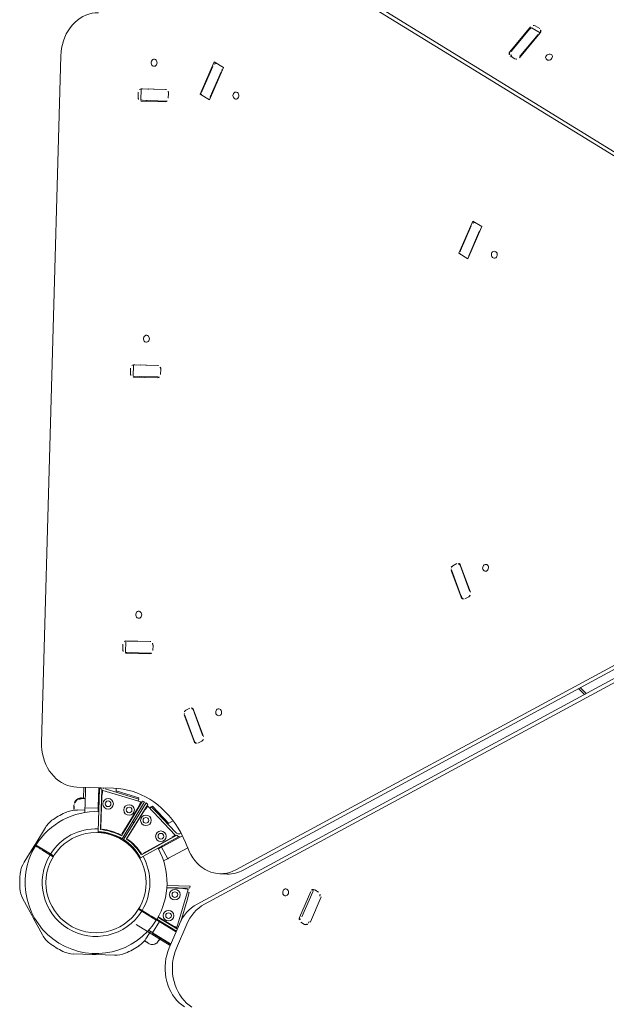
# Model space of a CAD drawing. Extents: x 5459245 to 5462690, y 5971016 to 5972523.
# Tile 57 of 136: x 5462442.982 to 5462443.65, y 5972215.018 to 5972216.137. Entities that reach past the tile are written whole.
import ezdxf

# ---------------------------------------------------------------- set-up
doc = ezdxf.new("R2010")
doc.units = 0
doc.layers.add('A_MAŁA ARCHITEKTURA', color=195, linetype='CONTINUOUS', lineweight=9)

# ---------------------------------------------------------------- blocks, each defined once
blk = doc.blocks.new('MEGA')
at = {"layer": 'A_MAŁA ARCHITEKTURA'}
for p, q in [((5462445.4119, 5972218.9075), (5462446.0883, 5972219.298)), ((5462446.0921, 5972219.1933), (5462446.106, 5972219.1693)), ((5462446.1039, 5972219.2003), (5462446.0928, 5972219.1939)), ((5462446.0937, 5972219.1924), (5462446.0928, 5972219.1939)), ((5462446.0991, 5972219.2012), (5462446.0939, 5972219.1982)), ((5462446.104, 5972219.2004), (5462446.1049, 5972219.1989)), ((5462446.1181, 5972219.1763), (5462446.1042, 5972219.2003)), ((5462446.1049, 5972219.1989), (5462446.1182, 5972219.1759)), ((5462446.0937, 5972219.1924), (5462446.1069, 5972219.1694)), ((5462446.1111, 5972219.1685), (5462446.1163, 5972219.1714)), ((5462446.1182, 5972219.1759), (5462446.1184, 5972219.1755)), ((5462446.3209, 5972219.1727), (5462446.3209, 5972218.391)), ((5462446.1078, 5972219.168), (5462446.1069, 5972219.1694)), ((5462446.325, 5972219.1655), (5462446.325, 5972218.3838)), ((5462446.1738, 5972219.1456), (5462446.1342, 5972219.1399)), ((5462446.1342, 5972219.1399), (5462446.1342, 5972219.1278)), ((5462446.1349, 5972219.1385), (5462446.1342, 5972219.1399)), ((5462446.1683, 5972219.1443), (5462446.1377, 5972219.1399)), ((5462446.1738, 5972219.142), (5462446.1732, 5972219.143)), ((5462446.1738, 5972219.1335), (5462446.1738, 5972219.1456)), ((5462446.1342, 5972219.1278), (5462446.1738, 5972219.1335)), ((5462446.1683, 5972219.1331), (5462446.1377, 5972219.1287)), ((5462445.8203, 5972219.0364), (5462445.8341, 5972219.0124)), ((5462445.832, 5972219.0434), (5462445.8209, 5972219.037)), ((5462445.8218, 5972219.0354), (5462445.8209, 5972219.037)), ((5462445.8272, 5972219.0442), (5462445.822, 5972219.0412)), ((5462445.8322, 5972219.0434), (5462445.833, 5972219.0419)), ((5462445.8462, 5972219.0194), (5462445.8323, 5972219.0433)), ((5462445.833, 5972219.0419), (5462445.8463, 5972219.0189)), ((5462445.8218, 5972219.0354), (5462445.8351, 5972219.0125)), ((5462445.8247, 5972219.0289), (5462445.8246, 5972219.0289)), ((5462445.8265, 5972219.0256), (5462445.828, 5972219.0246)), ((5462445.8392, 5972219.0115), (5462445.8444, 5972219.0145)), ((5462445.8463, 5972219.0189), (5462445.8465, 5972219.0186)), ((5462445.8359, 5972219.011), (5462445.8351, 5972219.0125)), ((5462445.5601, 5972218.8864), (5462445.549, 5972218.88)), ((5462445.5499, 5972218.8785), (5462445.549, 5972218.88)), ((5462445.5554, 5972218.8873), (5462445.5502, 5972218.8843)), ((5462445.5603, 5972218.8864), (5462445.5611, 5972218.8849)), ((5462445.5743, 5972218.8624), (5462445.5605, 5972218.8864)), ((5462445.5611, 5972218.8849), (5462445.5744, 5972218.862)), ((5462445.5484, 5972218.8794), (5462445.5622, 5972218.8554)), ((5462445.5499, 5972218.8785), (5462445.5632, 5972218.8555)), ((5462445.5673, 5972218.8545), (5462445.5725, 5972218.8575)), ((5462445.5744, 5972218.862), (5462445.5746, 5972218.8616)), ((5462446.3559, 5972218.8624), (5462446.3559, 5972218.8563)), ((5462446.3559, 5972218.8597), (5462446.3563, 5972218.8602)), ((5462446.3563, 5972218.8602), (5462446.3577, 5972218.8626)), ((5462446.3961, 5972218.86), (5462446.3597, 5972218.8653)), ((5462446.3626, 5972218.864), (5462446.3933, 5972218.8596)), ((5462446.3961, 5972218.8471), (5462446.3961, 5972218.8577)), ((5462445.3066, 5972218.8531), (5462445.2853, 5972218.8531)), ((5462445.3066, 5972218.8531), (5462445.3106, 5972218.8531)), ((5462445.3066, 5972218.8522), (5462445.3066, 5972218.8531)), ((5462445.3066, 5972218.8522), (5462445.3066, 5972218.8519)), ((5462445.3091, 5972218.852), (5462445.3081, 5972218.852)), ((5462445.3106, 5972218.8531), (5462445.3106, 5972218.8522)), ((5462445.3319, 5972218.8531), (5462445.3106, 5972218.8531)), ((5462445.3106, 5972218.8522), (5462445.3106, 5972218.8519)), ((5462445.4104, 5972218.8104), (5462445.3895, 5972218.8467)), ((5462445.564, 5972218.8541), (5462445.5632, 5972218.8555)), ((5462446.3597, 5972218.8523), (5462446.3961, 5972218.8471)), ((5462446.3626, 5972218.8528), (5462446.3933, 5972218.8483)), ((5462446.4, 5972218.85), (5462446.4, 5972218.856)), ((5462445.3081, 5972218.8433), (5462445.3081, 5972218.8325)), ((5462445.3091, 5972218.8325), (5462445.3091, 5972218.8433)), ((5462445.3694, 5972218.8381), (5462445.3696, 5972218.8382)), ((5462445.3697, 5972218.8384), (5462445.3697, 5972218.8383)), ((5462445.3699, 5972218.8384), (5462445.3697, 5972218.8383)), ((5462445.3712, 5972218.8391), (5462445.3699, 5972218.8385)), ((5462445.3762, 5972218.8275), (5462445.3945, 5972218.8381)), ((5462445.3783, 5972218.8392), (5462445.378, 5972218.839)), ((5462445.378, 5972218.839), (5462445.378, 5972218.839)), ((5462445.3781, 5972218.8388), (5462445.378, 5972218.839)), ((5462445.3783, 5972218.8392), (5462445.3784, 5972218.839)), ((5462445.3789, 5972218.8388), (5462445.3784, 5972218.8391)), ((5462445.3791, 5972218.8386), (5462445.379, 5972218.8388)), ((5462445.3793, 5972218.8386), (5462445.3791, 5972218.8387)), ((5462445.3791, 5972218.8387), (5462445.3791, 5972218.8387)), ((5462445.3796, 5972218.8383), (5462445.3794, 5972218.8385)), ((5462445.3796, 5972218.8378), (5462445.3794, 5972218.838)), ((5462445.3797, 5972218.8376), (5462445.3794, 5972218.8374)), ((5462445.3796, 5972218.8384), (5462445.3795, 5972218.8383)), ((5462445.3797, 5972218.838), (5462445.3795, 5972218.8378)), ((5462445.3795, 5972218.8378), (5462445.3795, 5972218.8378)), ((5462445.3795, 5972218.8377), (5462445.3795, 5972218.8378)), ((5462445.3796, 5972218.8383), (5462445.3796, 5972218.8384)), ((5462445.3796, 5972218.8381), (5462445.3803, 5972218.8376)), ((5462445.3797, 5972218.838), (5462445.3797, 5972218.838)), ((5462445.3797, 5972218.838), (5462445.3798, 5972218.8379)), ((5462445.3811, 5972218.8368), (5462445.3798, 5972218.8379)), ((5462445.3809, 5972218.837), (5462445.3799, 5972218.838)), ((5462445.3799, 5972218.8378), (5462445.3812, 5972218.8366)), ((5462445.3808, 5972218.8372), (5462445.3811, 5972218.8369)), ((5462445.3809, 5972218.8372), (5462445.3808, 5972218.8372)), ((5462445.3812, 5972218.8368), (5462445.3809, 5972218.8372)), ((5462445.3815, 5972218.8362), (5462445.3809, 5972218.837)), ((5462445.382, 5972218.8355), (5462445.3811, 5972218.8368)), ((5462445.3812, 5972218.8366), (5462445.3814, 5972218.8362)), ((5462445.3817, 5972218.836), (5462445.3819, 5972218.8356)), ((5462445.382, 5972218.8355), (5462445.3821, 5972218.8353)), ((5462445.382, 5972218.8354), (5462445.3821, 5972218.8353)), ((5462445.3821, 5972218.8353), (5462445.3827, 5972218.8342)), ((5462445.3821, 5972218.8347), (5462445.3823, 5972218.8348)), ((5462445.3935, 5972218.8397), (5462445.3828, 5972218.8335)), ((5462445.2493, 5972218.8324), (5462445.2387, 5972218.8139)), ((5462445.3081, 5972218.8325), (5462445.3081, 5972218.8281)), ((5462445.3081, 5972218.8325), (5462445.3091, 5972218.8325)), ((5462445.3091, 5972218.8281), (5462445.3091, 5972218.8325)), ((5462445.3592, 5972218.7995), (5462445.4019, 5972218.8239)), ((5462445.372, 5972218.8251), (5462445.3679, 5972218.8324)), ((5462445.3735, 5972218.826), (5462445.3698, 5972218.8239)), ((5462445.3745, 5972218.8266), (5462445.3735, 5972218.826)), ((5462445.3745, 5972218.8266), (5462445.3762, 5972218.8275)), ((5462445.382, 5972218.8136), (5462445.3745, 5972218.8266)), ((5462445.3825, 5972218.834), (5462445.3828, 5972218.8341)), ((5462445.3828, 5972218.8341), (5462445.3827, 5972218.8342)), ((5462445.3837, 5972218.8146), (5462445.4019, 5972218.8251)), ((5462445.4019, 5972218.8239), (5462445.4026, 5972218.8214)), ((5462445.2367, 5972218.8105), (5462445.2387, 5972218.8139)), ((5462445.2387, 5972218.8139), (5462445.2395, 5972218.8135)), ((5462445.2395, 5972218.8135), (5462445.2397, 5972218.8133)), ((5462445.4026, 5972218.8214), (5462445.3625, 5972218.7986)), ((5462445.3963, 5972218.8173), (5462445.3645, 5972218.7992)), ((5462445.381, 5972218.813), (5462445.3786, 5972218.8116)), ((5462445.382, 5972218.8136), (5462445.381, 5972218.813)), ((5462445.3837, 5972218.8146), (5462445.382, 5972218.8136)), ((5462445.3824, 5972218.8128), (5462445.382, 5972218.8136)), ((5462445.4017, 5972218.8196), (5462445.3989, 5972218.8189)), ((5462445.3991, 5972218.8189), (5462445.399, 5972218.8193)), ((5462445.4018, 5972218.8196), (5462445.4019, 5972218.8197)), ((5462445.4019, 5972218.8197), (5462445.4136, 5972218.776)), ((5462445.4127, 5972218.7882), (5462445.4047, 5972218.8181)), ((5462445.2367, 5972218.8105), (5462445.2261, 5972218.792)), ((5462445.2375, 5972218.81), (5462445.2367, 5972218.8105)), ((5462445.2375, 5972218.81), (5462445.2377, 5972218.8099)), ((5462445.2608, 5972218.8023), (5462445.2608, 5972218.8023)), ((5462445.3786, 5972218.8116), (5462445.379, 5972218.8108)), ((5462445.3795, 5972218.8122), (5462445.38, 5972218.8114)), ((5462445.4119, 5972218.8079), (5462445.408, 5972218.8056)), ((5462445.414, 5972218.789), (5462445.4093, 5972218.8064)), ((5462445.2578, 5972218.7971), (5462445.2578, 5972218.7971)), ((5462445.3588, 5972218.7993), (5462445.3592, 5972218.7995)), ((5462446.1738, 5972218.8003), (5462446.1342, 5972218.7946)), ((5462446.1342, 5972218.7946), (5462446.1342, 5972218.7825)), ((5462446.1349, 5972218.7933), (5462446.1342, 5972218.7946)), ((5462446.1683, 5972218.7991), (5462446.1377, 5972218.7947)), ((5462446.1738, 5972218.7968), (5462446.1732, 5972218.7978)), ((5462446.1738, 5972218.7883), (5462446.1738, 5972218.8003)), ((5462445.4127, 5972218.7882), (5462445.415, 5972218.7795)), ((5462445.415, 5972218.7795), (5462445.4128, 5972218.779)), ((5462445.414, 5972218.789), (5462445.4163, 5972218.7803)), ((5462445.4163, 5972218.7803), (5462445.4149, 5972218.7799)), ((5462445.5236, 5972218.7857), (5462445.5036, 5972218.7603)), ((5462445.5051, 5972218.7614), (5462445.5242, 5972218.7857)), ((5462445.5141, 5972218.7542), (5462445.5341, 5972218.7796)), ((5462445.5148, 5972218.7557), (5462445.534, 5972218.7801)), ((5462445.5335, 5972218.7844), (5462445.529, 5972218.787)), ((5462446.1342, 5972218.7825), (5462446.1738, 5972218.7883)), ((5462446.1683, 5972218.7879), (5462446.1377, 5972218.7835)), ((5462445.3661, 5972218.772), (5462445.3665, 5972218.7721)), ((5462445.3661, 5972218.7705), (5462445.3665, 5972218.7704)), ((5462445.3665, 5972218.7721), (5462445.4157, 5972218.7723)), ((5462445.3665, 5972218.7704), (5462445.4157, 5972218.7702)), ((5462445.415, 5972218.7748), (5462445.369, 5972218.7746)), ((5462445.415, 5972218.7677), (5462445.369, 5972218.7679)), ((5462445.3698, 5972218.7721), (5462445.3698, 5972218.7704)), ((5462445.371, 5972218.775), (5462445.4076, 5972218.7752)), ((5462445.3893, 5972218.7703), (5462445.3893, 5972218.7722)), ((5462445.4107, 5972218.7752), (5462445.4136, 5972218.776)), ((5462445.4108, 5972218.7752), (5462445.4134, 5972218.7759)), ((5462445.4109, 5972218.7748), (5462445.4108, 5972218.7752)), ((5462445.4108, 5972218.7673), (5462445.4109, 5972218.7677)), ((5462445.4157, 5972218.7723), (5462445.415, 5972218.7748)), ((5462445.4157, 5972218.7702), (5462445.415, 5972218.7677)), ((5462445.4076, 5972218.7673), (5462445.371, 5972218.7675)), ((5462445.4136, 5972218.7665), (5462445.4019, 5972218.7228)), ((5462445.4134, 5972218.7666), (5462445.4106, 5972218.7673)), ((5462445.415, 5972218.763), (5462445.4127, 5972218.7543)), ((5462445.4128, 5972218.7635), (5462445.415, 5972218.763)), ((5462445.4135, 5972218.7666), (5462445.4136, 5972218.7665)), ((5462445.4163, 5972218.7622), (5462445.414, 5972218.7535)), ((5462445.4149, 5972218.7626), (5462445.4163, 5972218.7622)), ((5462445.2261, 5972218.7505), (5462445.2367, 5972218.732)), ((5462445.4047, 5972218.7244), (5462445.4127, 5972218.7543)), ((5462445.4093, 5972218.7361), (5462445.414, 5972218.7535)), ((5462445.5042, 5972218.7555), (5462445.5087, 5972218.7529)), ((5462445.3588, 5972218.7432), (5462445.3592, 5972218.743)), ((5462445.3592, 5972218.743), (5462445.4019, 5972218.7186)), ((5462445.4026, 5972218.7211), (5462445.3625, 5972218.7439)), ((5462445.3645, 5972218.7433), (5462445.3963, 5972218.7252)), ((5462445.4143, 5972218.7332), (5462445.408, 5972218.7369)), ((5462445.2367, 5972218.732), (5462445.2375, 5972218.7325)), ((5462445.2387, 5972218.7286), (5462445.2367, 5972218.732)), ((5462445.2375, 5972218.7325), (5462445.2377, 5972218.7326)), ((5462445.2395, 5972218.729), (5462445.2387, 5972218.7286)), ((5462445.2387, 5972218.7286), (5462445.2493, 5972218.7101)), ((5462445.2395, 5972218.729), (5462445.2397, 5972218.7292)), ((5462445.3745, 5972218.7159), (5462445.382, 5972218.7289)), ((5462445.379, 5972218.7317), (5462445.3786, 5972218.7309)), ((5462445.381, 5972218.7295), (5462445.3786, 5972218.7309)), ((5462445.38, 5972218.7311), (5462445.3795, 5972218.7303)), ((5462445.381, 5972218.7295), (5462445.382, 5972218.7289)), ((5462445.382, 5972218.7289), (5462445.3828, 5972218.7284)), ((5462445.4054, 5972218.7154), (5462445.3828, 5972218.7284)), ((5462445.399, 5972218.7232), (5462445.3991, 5972218.7236)), ((5462445.399, 5972218.7236), (5462445.4019, 5972218.7228)), ((5462445.3991, 5972218.7236), (5462445.4017, 5972218.7229)), ((5462445.3081, 5972218.7144), (5462445.3081, 5972218.71)), ((5462445.3091, 5972218.71), (5462445.3091, 5972218.7144)), ((5462445.3735, 5972218.7165), (5462445.3698, 5972218.7186)), ((5462445.3735, 5972218.7165), (5462445.3745, 5972218.7159)), ((5462445.3754, 5972218.7154), (5462445.3745, 5972218.7159)), ((5462445.3968, 5972218.7031), (5462445.3754, 5972218.7154)), ((5462445.4019, 5972218.7186), (5462445.4026, 5972218.7211)), ((5462445.2918, 5972218.7075), (5462445.2918, 5972218.6619)), ((5462445.3081, 5972218.71), (5462445.3081, 5972218.6992)), ((5462445.3091, 5972218.71), (5462445.3081, 5972218.71)), ((5462445.3091, 5972218.6992), (5462445.3091, 5972218.71)), ((5462445.3482, 5972218.7009), (5462445.3612, 5972218.678)), ((5462445.3971, 5972218.7035), (5462445.3968, 5972218.703)), ((5462445.2853, 5972218.6894), (5462445.2937, 5972218.6894)), ((5462445.2937, 5972218.6877), (5462445.2937, 5972218.6919)), ((5462445.3081, 5972218.6905), (5462445.3091, 5972218.6905)), ((5462445.3086, 5972218.6877), (5462445.3086, 5972218.6905)), ((5462445.3095, 5972218.6905), (5462445.3086, 5972218.6905)), ((5462445.3095, 5972218.6894), (5462445.3086, 5972218.6894)), ((5462445.3095, 5972218.6905), (5462445.3097, 5972218.6644)), ((5462445.3121, 5972218.6648), (5462445.312, 5972218.6906)), ((5462445.3124, 5972218.6906), (5462445.3125, 5972218.6722)), ((5462445.3547, 5972218.6835), (5462445.3456, 5972218.6995)), ((5462445.3588, 5972218.6773), (5462445.346, 5972218.6997)), ((5462445.281, 5972218.6846), (5462445.2811, 5972218.6832)), ((5462445.2932, 5972218.6865), (5462445.2937, 5972218.6865)), ((5462445.2932, 5972218.6816), (5462445.2932, 5972218.6865)), ((5462445.2932, 5972218.6621), (5462445.2932, 5972218.6816)), ((5462445.2937, 5972218.6877), (5462445.2937, 5972218.6865)), ((5462445.2937, 5972218.6865), (5462445.3086, 5972218.6865)), ((5462445.2937, 5972218.6845), (5462445.2937, 5972218.6865)), ((5462445.2937, 5972218.6845), (5462445.2937, 5972218.665)), ((5462445.3086, 5972218.6877), (5462445.3086, 5972218.6865)), ((5462445.3086, 5972218.6865), (5462445.3095, 5972218.6865)), ((5462445.3086, 5972218.6865), (5462445.3086, 5972218.6845)), ((5462445.3086, 5972218.6845), (5462445.3086, 5972218.665)), ((5462445.3569, 5972218.6782), (5462445.3562, 5972218.681)), ((5462445.3563, 5972218.6808), (5462445.3567, 5972218.6809)), ((5462445.357, 5972218.6781), (5462445.357, 5972218.6779)), ((5462445.3121, 5972218.6689), (5462445.3126, 5972218.6691)), ((5462445.3126, 5972218.6691), (5462445.3133, 5972218.6665)), ((5462445.3126, 5972218.6691), (5462445.3133, 5972218.6662)), ((5462445.357, 5972218.6779), (5462445.3133, 5972218.6662)), ((5462445.3213, 5972218.666), (5462445.346, 5972218.6726)), ((5462445.328, 5972218.6662), (5462445.328, 5972218.6678)), ((5462445.3546, 5972218.675), (5462445.346, 5972218.6726)), ((5462445.354, 5972218.6772), (5462445.3546, 5972218.675)), ((5462445.3612, 5972218.678), (5462445.3588, 5972218.6773)), ((5462445.3182, 5972218.6657), (5462445.2889, 5972218.6614)), ((5462445.3224, 5972218.6585), (5462445.2931, 5972218.6543)), ((5462445.2937, 5972218.664), (5462445.2937, 5972218.665)), ((5462445.2937, 5972218.664), (5462445.2937, 5972218.6621)), ((5462445.3086, 5972218.665), (5462445.3086, 5972218.6643)), ((5462445.3121, 5972218.6648), (5462445.3121, 5972218.6648)), ((5462446.1416, 5972218.2025), (5462445.3481, 5972218.6605)), ((5462445.391, 5972218.6565), (5462445.3951, 5972218.6493)), ((5462446.1457, 5972218.1953), (5462445.3523, 5972218.6533)), ((5462446.0811, 5972218.2526), (5462445.4042, 5972218.6434)), ((5462446.0853, 5972218.2454), (5462445.4084, 5972218.6363)), ((5462445.8226, 5972218.6131), (5462445.8026, 5972218.5877)), ((5462445.8041, 5972218.5887), (5462445.8232, 5972218.6131)), ((5462445.8324, 5972218.6118), (5462445.828, 5972218.6144)), ((5462445.813, 5972218.5816), (5462445.833, 5972218.607)), ((5462445.8138, 5972218.5831), (5462445.8329, 5972218.6075)), ((5462445.8032, 5972218.5829), (5462445.8077, 5972218.5803)), ((5462445.4281, 5972218.558), (5462445.3961, 5972218.5534)), ((5462445.3983, 5972218.5514), (5462445.4289, 5972218.5558)), ((5462445.4319, 5972218.55), (5462445.4319, 5972218.5551)), ((5462445.3923, 5972218.5494), (5462445.3923, 5972218.5442)), ((5462445.3983, 5972218.5401), (5462445.4289, 5972218.5446)), ((5462445.4291, 5972218.5446), (5462445.4289, 5972218.5446)), ((5462445.3961, 5972218.5413), (5462445.3981, 5972218.5416)), ((5462445.3983, 5972218.5401), (5462445.3981, 5972218.5401))]:
    blk.add_line(p, q, dxfattribs=at)
at = {"layer": 'A_MAŁA ARCHITEKTURA', "flags": 128}
for points in [[(5462446.1522, 5972219.287), (5462446.1502, 5972219.2901), (5462446.148, 5972219.2929), (5462446.1454, 5972219.2955), (5462446.1425, 5972219.2978), (5462446.1394, 5972219.2999), (5462446.1361, 5972219.3016), (5462446.1325, 5972219.3031), (5462446.1288, 5972219.3043), (5462446.1249, 5972219.3051), (5462446.1209, 5972219.3056), (5462446.1168, 5972219.3058), (5462446.1127, 5972219.3057), (5462446.1085, 5972219.3052), (5462446.1043, 5972219.3044), (5462446.1002, 5972219.3032), (5462446.0961, 5972219.3018), (5462446.0922, 5972219.3001), (5462446.0883, 5972219.298)], [(5462446.1342, 5972219.2051), (5462446.1336, 5972219.2041), (5462446.1333, 5972219.203), (5462446.1334, 5972219.202), (5462446.1338, 5972219.2011), (5462446.1345, 5972219.2004), (5462446.1355, 5972219.2), (5462446.1366, 5972219.1998), (5462446.1377, 5972219.2), (5462446.1388, 5972219.2005), (5462446.1398, 5972219.2012), (5462446.1405, 5972219.2021), (5462446.1409, 5972219.2031), (5462446.141, 5972219.2041), (5462446.1407, 5972219.2051), (5462446.1402, 5972219.2059), (5462446.1393, 5972219.2065), (5462446.1383, 5972219.2068), (5462446.1372, 5972219.2068), (5462446.136, 5972219.2065), (5462446.135, 5972219.2059), (5462446.1342, 5972219.2051)], [(5462446.1084, 5972219.1931), (5462446.108, 5972219.1936), (5462446.1078, 5972219.1938)], [(5462446.157, 5972219.1029), (5462446.1575, 5972219.1039), (5462446.1578, 5972219.1049), (5462446.1577, 5972219.1059), (5462446.1573, 5972219.1068), (5462446.1566, 5972219.1075), (5462446.1557, 5972219.108), (5462446.1546, 5972219.1081), (5462446.1534, 5972219.1079), (5462446.1523, 5972219.1075), (5462446.1514, 5972219.1068), (5462446.1507, 5972219.1059), (5462446.1503, 5972219.1048), (5462446.1502, 5972219.1038), (5462446.1504, 5972219.1028), (5462446.151, 5972219.102), (5462446.1518, 5972219.1014), (5462446.1528, 5972219.1011), (5462446.154, 5972219.1012), (5462446.1551, 5972219.1015), (5462446.1561, 5972219.1021), (5462446.157, 5972219.1029)], [(5462445.8623, 5972219.0481), (5462445.8617, 5972219.0471), (5462445.8615, 5972219.0461), (5462445.8615, 5972219.0451), (5462445.862, 5972219.0442), (5462445.8627, 5972219.0435), (5462445.8636, 5972219.043), (5462445.8647, 5972219.0429), (5462445.8658, 5972219.043), (5462445.8669, 5972219.0435), (5462445.8679, 5972219.0442), (5462445.8686, 5972219.0451), (5462445.869, 5972219.0461), (5462445.8691, 5972219.0472), (5462445.8689, 5972219.0481), (5462445.8683, 5972219.0489), (5462445.8674, 5972219.0495), (5462445.8664, 5972219.0498), (5462445.8653, 5972219.0498), (5462445.8642, 5972219.0495), (5462445.8631, 5972219.0489), (5462445.8623, 5972219.0481)], [(5462445.8365, 5972219.0362), (5462445.8361, 5972219.0367), (5462445.836, 5972219.0368)], [(5462445.826, 5972219.0282), (5462445.8255, 5972219.0285), (5462445.8245, 5972219.0291)], [(5462445.4119, 5972218.9075), (5462445.4082, 5972218.9052), (5462445.4047, 5972218.9026), (5462445.4015, 5972218.8998), (5462445.3984, 5972218.8968), (5462445.3956, 5972218.8936), (5462445.3931, 5972218.8902), (5462445.3909, 5972218.8867), (5462445.389, 5972218.8831), (5462445.3875, 5972218.8794), (5462445.3863, 5972218.8756), (5462445.3854, 5972218.8718), (5462445.3849, 5972218.868), (5462445.3848, 5972218.8642), (5462445.385, 5972218.8605), (5462445.3856, 5972218.8568), (5462445.3866, 5972218.8533), (5462445.3879, 5972218.8499), (5462445.3895, 5972218.8467)], [(5462445.5904, 5972218.8911), (5462445.5899, 5972218.8902), (5462445.5896, 5972218.8891), (5462445.5897, 5972218.8881), (5462445.5901, 5972218.8872), (5462445.5908, 5972218.8865), (5462445.5917, 5972218.8861), (5462445.5928, 5972218.8859), (5462445.594, 5972218.8861), (5462445.5951, 5972218.8865), (5462445.596, 5972218.8872), (5462445.5967, 5972218.8882), (5462445.5971, 5972218.8892), (5462445.5972, 5972218.8902), (5462445.597, 5972218.8912), (5462445.5964, 5972218.892), (5462445.5956, 5972218.8926), (5462445.5945, 5972218.8929), (5462445.5934, 5972218.8929), (5462445.5923, 5972218.8925), (5462445.5913, 5972218.892), (5462445.5904, 5972218.8911)], [(5462445.5646, 5972218.8792), (5462445.5642, 5972218.8797), (5462445.5641, 5972218.8798)], [(5462446.3933, 5972218.8596), (5462446.394, 5972218.8594), (5462446.3946, 5972218.8592), (5462446.3952, 5972218.8589), (5462446.3956, 5972218.8586), (5462446.3959, 5972218.8583), (5462446.3961, 5972218.8579), (5462446.3961, 5972218.8577)], [(5462445.4026, 5972218.824), (5462445.4021, 5972218.8231), (5462445.4021, 5972218.823)], [(5462446.3779, 5972218.8276), (5462446.3768, 5972218.8276), (5462446.3758, 5972218.8273), (5462446.3749, 5972218.8267), (5462446.3744, 5972218.8259), (5462446.3741, 5972218.8249), (5462446.3742, 5972218.8239), (5462446.3746, 5972218.8229), (5462446.3753, 5972218.822), (5462446.3763, 5972218.8212), (5462446.3774, 5972218.8208), (5462446.3785, 5972218.8206), (5462446.3796, 5972218.8208), (5462446.3805, 5972218.8212), (5462446.3813, 5972218.8219), (5462446.3817, 5972218.8228), (5462446.3818, 5972218.8238), (5462446.3815, 5972218.8249), (5462446.3809, 5972218.8258), (5462446.3801, 5972218.8266), (5462446.3791, 5972218.8272), (5462446.3779, 5972218.8276)], [(5462445.4015, 5972218.8208), (5462445.4015, 5972218.8203), (5462445.4015, 5972218.8196)], [(5462445.4104, 5972218.8104), (5462445.413, 5972218.8057), (5462445.4152, 5972218.8008), (5462445.417, 5972218.7958), (5462445.4186, 5972218.7906), (5462445.4198, 5972218.7853), (5462445.4206, 5972218.7799), (5462445.4211, 5972218.7744), (5462445.4213, 5972218.7689), (5462445.4211, 5972218.7633), (5462445.4206, 5972218.7576), (5462445.4197, 5972218.752), (5462445.4185, 5972218.7464), (5462445.417, 5972218.7407), (5462445.4151, 5972218.7352), (5462445.4129, 5972218.7296), (5462445.4103, 5972218.7242), (5462445.4075, 5972218.7188), (5462445.4043, 5972218.7136), (5462445.4009, 5972218.7085), (5462445.3971, 5972218.7035)], [(5462445.5347, 5972218.7809), (5462445.5344, 5972218.7806), (5462445.534, 5972218.7801)], [(5462445.5436, 5972218.7557), (5462445.543, 5972218.7547), (5462445.5428, 5972218.7536), (5462445.5429, 5972218.7526), (5462445.5433, 5972218.7517), (5462445.544, 5972218.751), (5462445.5449, 5972218.7506), (5462445.546, 5972218.7504), (5462445.5472, 5972218.7506), (5462445.5483, 5972218.7511), (5462445.5492, 5972218.7518), (5462445.5499, 5972218.7527), (5462445.5503, 5972218.7537), (5462445.5504, 5972218.7547), (5462445.5502, 5972218.7557), (5462445.5496, 5972218.7565), (5462445.5488, 5972218.7571), (5462445.5477, 5972218.7574), (5462445.5466, 5972218.7574), (5462445.5455, 5972218.7571), (5462445.5444, 5972218.7565), (5462445.5436, 5972218.7557)], [(5462446.157, 5972218.7576), (5462446.1575, 5972218.7586), (5462446.1578, 5972218.7597), (5462446.1577, 5972218.7607), (5462446.1573, 5972218.7616), (5462446.1566, 5972218.7623), (5462446.1557, 5972218.7627), (5462446.1546, 5972218.7629), (5462446.1534, 5972218.7627), (5462446.1523, 5972218.7623), (5462446.1514, 5972218.7615), (5462446.1507, 5972218.7606), (5462446.1503, 5972218.7596), (5462446.1502, 5972218.7586), (5462446.1504, 5972218.7576), (5462446.151, 5972218.7568), (5462446.1518, 5972218.7562), (5462446.1528, 5972218.7559), (5462446.154, 5972218.7559), (5462446.1551, 5972218.7562), (5462446.1561, 5972218.7568), (5462446.157, 5972218.7576)], [(5462445.4015, 5972218.7229), (5462445.4015, 5972218.7222), (5462445.4015, 5972218.7217)], [(5462445.3968, 5972218.703), (5462445.3943, 5972218.6996), (5462445.3922, 5972218.6961), (5462445.3903, 5972218.6924), (5462445.3888, 5972218.6887), (5462445.3876, 5972218.6849), (5462445.3868, 5972218.6811), (5462445.3864, 5972218.6773), (5462445.3863, 5972218.6735), (5462445.3866, 5972218.6698), (5462445.3872, 5972218.6662), (5462445.3882, 5972218.6627), (5462445.3896, 5972218.6593), (5462445.3912, 5972218.6561), (5462445.3933, 5972218.6531), (5462445.3956, 5972218.6503), (5462445.3982, 5972218.6478), (5462445.4011, 5972218.6455), (5462445.4042, 5972218.6434)], [(5462445.2411, 5972218.6114), (5462445.2412, 5972218.6152), (5462445.2418, 5972218.619), (5462445.2427, 5972218.6228), (5462445.244, 5972218.6266), (5462445.2456, 5972218.6303), (5462445.2475, 5972218.6339), (5462445.2497, 5972218.6374), (5462445.2523, 5972218.6407), (5462445.2551, 5972218.6439), (5462445.2582, 5972218.6469), (5462445.2615, 5972218.6497), (5462445.265, 5972218.6522), (5462445.2687, 5972218.6545), (5462445.2726, 5972218.6565), (5462445.2766, 5972218.6582), (5462445.2806, 5972218.6596), (5462445.2848, 5972218.6607), (5462445.2889, 5972218.6614)], [(5462445.3132, 5972218.6667), (5462445.3126, 5972218.6663), (5462445.3121, 5972218.666)], [(5462445.2931, 5972218.6543), (5462445.2889, 5972218.6535), (5462445.2848, 5972218.6524), (5462445.2807, 5972218.651), (5462445.2767, 5972218.6493), (5462445.2729, 5972218.6473), (5462445.2692, 5972218.645), (5462445.2656, 5972218.6425), (5462445.2623, 5972218.6397), (5462445.2592, 5972218.6367), (5462445.2564, 5972218.6336), (5462445.2539, 5972218.6302), (5462445.2516, 5972218.6267), (5462445.2497, 5972218.6231), (5462445.2481, 5972218.6194), (5462445.2468, 5972218.6156), (5462445.2459, 5972218.6118), (5462445.2454, 5972218.608), (5462445.2452, 5972218.6042)], [(5462445.8337, 5972218.6083), (5462445.8334, 5972218.608), (5462445.8329, 5972218.6075)], [(5462445.4121, 5972218.5852), (5462445.411, 5972218.5849), (5462445.4099, 5972218.5843), (5462445.4091, 5972218.5835), (5462445.4085, 5972218.5825), (5462445.4083, 5972218.5815), (5462445.4084, 5972218.5805), (5462445.4088, 5972218.5796), (5462445.4095, 5972218.5789), (5462445.4104, 5972218.5784), (5462445.4115, 5972218.5783), (5462445.4127, 5972218.5784), (5462445.4138, 5972218.5789), (5462445.4147, 5972218.5796), (5462445.4154, 5972218.5805), (5462445.4158, 5972218.5815), (5462445.4159, 5972218.5826), (5462445.4157, 5972218.5835), (5462445.4151, 5972218.5843), (5462445.4142, 5972218.5849), (5462445.4132, 5972218.5852), (5462445.4121, 5972218.5852)], [(5462445.8426, 5972218.583), (5462445.842, 5972218.5821), (5462445.8418, 5972218.581), (5462445.8418, 5972218.58), (5462445.8423, 5972218.5791), (5462445.843, 5972218.5784), (5462445.8439, 5972218.578), (5462445.845, 5972218.5778), (5462445.8461, 5972218.578), (5462445.8472, 5972218.5784), (5462445.8482, 5972218.5792), (5462445.8489, 5972218.5801), (5462445.8493, 5972218.5811), (5462445.8494, 5972218.5821), (5462445.8491, 5972218.5831), (5462445.8486, 5972218.5839), (5462445.8477, 5972218.5845), (5462445.8467, 5972218.5848), (5462445.8456, 5972218.5848), (5462445.8445, 5972218.5845), (5462445.8434, 5972218.5839), (5462445.8426, 5972218.583)], [(5462445.7842, 5972218.4193), (5462445.7827, 5972218.4131), (5462445.7819, 5972218.4101)], [(5462445.7837, 5972218.4091), (5462445.7849, 5972218.4135), (5462445.786, 5972218.4182)]]:
    blk.add_lwpolyline(points, dxfattribs=at)
at = {"layer": 'A_MAŁA ARCHITEKTURA'}
for centre, radius in [((5462445.3086, 5972218.7712), 0.057), ((5462445.3921, 5972218.8065), 0.00603), ((5462445.3921, 5972218.8065), 0.00324), ((5462445.3986, 5972218.7825), 0.00603), ((5462445.3986, 5972218.7825), 0.00324), ((5462445.3986, 5972218.76), 0.00603), ((5462445.3986, 5972218.76), 0.00324), ((5462445.3921, 5972218.736), 0.00603), ((5462445.3921, 5972218.736), 0.00324), ((5462445.3439, 5972218.6877), 0.00603), ((5462445.3439, 5972218.6877), 0.00324), ((5462445.3198, 5972218.6813), 0.00603), ((5462445.3198, 5972218.6813), 0.00324)]:
    blk.add_circle(centre, radius, dxfattribs=at)
for centre, radius, start, end in [((5462446.0955, 5972219.1948), 0.0037, 115.2437, 204.2807), ((5462446.1012, 5972219.1981), 0.0037, 35.7193, 124.7563), ((5462446.0989, 5972219.1876), 0.00301, 165.3051, 209.0372), ((5462446.1147, 5972219.1748), 0.0037, 295.2437, 24.2807), ((5462446.109, 5972219.1715), 0.0037, 215.7193, 304.7563), ((5462446.1377, 5972219.1367), 0.00326, 89.8105, 150.3046), ((5462446.1696, 5972219.1393), 0.00524, 45.3319, 103.8075), ((5462446.1382, 5972219.1238), 0.00494, 96.1929, 122.3949), ((5462446.1694, 5972219.1255), 0.00773, 79.0096, 98.2068), ((5462445.8236, 5972219.0379), 0.0037, 115.2437, 204.2807), ((5462445.8293, 5972219.0412), 0.0037, 35.7193, 124.7563), ((5462445.827, 5972219.0306), 0.00301, 165.3051, 209.0372), ((5462445.8428, 5972219.0178), 0.0037, 295.2437, 24.2807), ((5462445.8371, 5972219.0145), 0.0037, 215.7193, 304.7563), ((5462445.5518, 5972218.8809), 0.0037, 115.2437, 204.2807), ((5462445.5575, 5972218.8842), 0.0037, 35.7193, 124.7563), ((5462445.5552, 5972218.8737), 0.00301, 165.3051, 209.0372), ((5462445.5709, 5972218.8609), 0.0037, 295.2437, 24.2807), ((5462446.359, 5972218.8622), 0.00311, 76.5882, 177.6669), ((5462446.3614, 5972218.8589), 0.00524, 76.1925, 134.6681), ((5462446.3956, 5972218.8557), 0.00435, 4.1643, 83.2748), ((5462445.3086, 5972218.7712), 0.0807, 90.3532, 269.6463), ((5462445.3086, 5972218.7712), 0.0869, 114.1453, 125.8547), ((5462445.2853, 5972218.8232), 0.0299, 90, 114.1453), ((5462445.3086, 5972218.7712), 0.0807, 29.3463, 89.6463), ((5462445.3319, 5972218.8232), 0.0299, 65.8547, 90), ((5462445.3086, 5972218.7712), 0.0869, 54.1453, 65.8547), ((5462445.5652, 5972218.8576), 0.0037, 215.7193, 304.7563), ((5462446.3603, 5972218.8566), 0.00435, 184.1643, 263.2748), ((5462446.3615, 5972218.8456), 0.00724, 81.1937, 109.1395), ((5462446.393, 5972218.8443), 0.00403, 43.537, 86.1288), ((5462446.3968, 5972218.8501), 0.00311, 256.5882, 357.6669), ((5462445.2752, 5972218.8174), 0.0299, 125.8547, 150), ((5462445.342, 5972218.8174), 0.0299, 30, 54.1453), ((5462445.3086, 5972218.7712), 0.0612, 90.4662, 269.5338), ((5462445.3086, 5972218.7712), 0.0612, 29.2338, 89.5338), ((5462445.386, 5972218.8125), 0.00299, 120, 166.8774), ((5462445.4104, 5972218.8197), 0.00598, 170.659, 195), ((5462445.2519, 5972218.7771), 0.0299, 150, 174.1453), ((5462445.3086, 5972218.7712), 0.0575, 0.7954, 29.2034), ((5462445.3086, 5972218.7712), 0.058, 0.7927, 29.2073), ((5462445.3086, 5972218.7712), 0.0604, 3.1352, 26.8648), ((5462445.3653, 5972218.7979), 0.00149, 119.7, 205.1947), ((5462445.3086, 5972218.7712), 0.0611, 4.8053, 25.1947), ((5462446.1377, 5972218.7914), 0.00326, 89.8105, 150.3046), ((5462446.1696, 5972218.794), 0.00524, 45.3319, 103.8075), ((5462445.3086, 5972218.7712), 0.0869, 174.1453, 185.8547), ((5462445.5271, 5972218.7831), 0.00435, 64.1643, 143.2748), ((5462445.5289, 5972218.7821), 0.00587, 128.3721, 142.4808), ((5462445.5318, 5972218.7818), 0.00311, 316.5882, 57.6669), ((5462446.1382, 5972218.7786), 0.00494, 96.1929, 122.3949), ((5462446.1694, 5972218.7802), 0.00773, 79.0096, 98.2068), ((5462445.3086, 5972218.7712), 0.0575, 330.7954, 359.2034), ((5462445.3086, 5972218.7712), 0.058, 330.7927, 359.2073), ((5462445.3086, 5972218.7712), 0.0604, 333.1352, 356.8648), ((5462445.371, 5972218.7765), 0.00149, 184.8053, 270.3), ((5462445.2519, 5972218.7654), 0.0299, 185.8547, 210), ((5462445.3086, 5972218.7712), 0.0611, 334.8053, 355.1947), ((5462445.371, 5972218.766), 0.00149, 89.7, 175.1947), ((5462445.5059, 5972218.7582), 0.00311, 136.5882, 237.6669), ((5462445.5101, 5972218.7572), 0.00654, 140.0352, 178.6827), ((5462445.5106, 5972218.7568), 0.00435, 244.1643, 323.2748), ((5462445.521, 5972218.7509), 0.00784, 141.896, 157.9981), ((5462445.3086, 5972218.7712), 0.0612, 270.4662, 330.7662), ((5462445.3653, 5972218.7446), 0.00149, 154.8053, 240.3), ((5462445.3086, 5972218.7712), 0.0807, 270.3532, 330.6537), ((5462445.386, 5972218.73), 0.00299, 193.1226, 240), ((5462445.4104, 5972218.7228), 0.00598, 165, 234.4769), ((5462445.4104, 5972218.7228), 0.00897, 202.0308, 236.0812), ((5462445.2752, 5972218.7251), 0.0299, 210, 234.1453), ((5462445.3086, 5972218.7712), 0.0869, 234.1453, 245.8547), ((5462445.2853, 5972218.7193), 0.0299, 245.8547, 270), ((5462445.3111, 5972218.6835), 0.00299, 121.1683, 146.4427), ((5462445.3257, 5972218.6198), 0.0465, 61.1957, 99.28), ((5462445.3299, 5972218.6126), 0.0465, 61.1957, 99.28), ((5462445.426, 5972218.6673), 0.0358, 210.2202, 240.3941), ((5462445.8261, 5972218.6105), 0.00435, 64.1643, 143.2748), ((5462445.8279, 5972218.6095), 0.00587, 128.3721, 142.4808), ((5462445.8308, 5972218.6092), 0.00311, 316.5882, 57.6669), ((5462445.8091, 5972218.5845), 0.00654, 140.0352, 178.6827), ((5462445.8048, 5972218.5855), 0.00311, 136.5882, 237.6669), ((5462445.8096, 5972218.5842), 0.00435, 244.1643, 323.2748), ((5462445.82, 5972218.5783), 0.00784, 141.896, 157.9981), ((5462445.4288, 5972218.555), 0.00311, 2.3331, 103.4118), ((5462445.4286, 5972218.5599), 0.00417, 274.0044, 311.404), ((5462445.3966, 5972218.5491), 0.00435, 96.7252, 175.8357), ((5462445.3954, 5972218.5444), 0.00311, 182.3331, 283.4118), ((5462445.3971, 5972218.5574), 0.00618, 235.9946, 280.6008), ((5462445.4276, 5972218.5503), 0.00428, 289.9208, 356.0982)]:
    blk.add_arc(centre, radius, start, end, dxfattribs=at)
for centre, major_axis, start_param, end_param in [((5462445.3863, 5972218.8115), (-0.00199, 0.00345), 0, 0.703627), ((5462445.3863, 5972218.731), (0.00199, 0.00345), 2.437965, 3.141593), ((5462445.3121, 5972218.6839), (0.00399, 0), 2.262604, 2.636232)]:
    blk.add_ellipse(centre, major_axis=major_axis, ratio=0.666667, start_param=start_param, end_param=end_param, dxfattribs=at)
for points, knots in [([(5462445.3081, 5972218.852), (5462445.3081, 5972218.8519), (5462445.3081, 5972218.8518), (5462445.3081, 5972218.8507), (5462445.3081, 5972218.8493), (5462445.3081, 5972218.8483), (5462445.3081, 5972218.848)], [0, 0, 0, 0, 0.294184, 0.589389, 0.883657, 1, 1, 1, 1]), ([(5462445.3081, 5972218.848), (5462445.3081, 5972218.8477), (5462445.3081, 5972218.8472), (5462445.3081, 5972218.8458), (5462445.3081, 5972218.8445), (5462445.3081, 5972218.8436), (5462445.3081, 5972218.8433)], [0, 0, 0, 0, 0.2835825, 0.5671648, 0.8507515, 1, 1, 1, 1]), ([(5462445.3091, 5972218.848), (5462445.3091, 5972218.8488), (5462445.3091, 5972218.8506), (5462445.3091, 5972218.8517), (5462445.3091, 5972218.852), (5462445.3091, 5972218.852), (5462445.3091, 5972218.8519)], [0, 0, 0, 0, 0.368201, 0.74393, 0.961761, 1, 1, 1, 1]), ([(5462445.3091, 5972218.8433), (5462445.3091, 5972218.8439), (5462445.3091, 5972218.845), (5462445.3091, 5972218.8465), (5462445.3091, 5972218.8475), (5462445.3091, 5972218.8478), (5462445.3091, 5972218.848)], [0, 0, 0, 0, 0.283593, 0.567187, 0.850777, 1, 1, 1, 1]), ([(5462445.3699, 5972218.8384), (5462445.3698, 5972218.8384), (5462445.3698, 5972218.8384), (5462445.3693, 5972218.838), (5462445.3686, 5972218.8375), (5462445.3676, 5972218.8369), (5462445.3665, 5972218.8363), (5462445.3657, 5972218.8359), (5462445.3654, 5972218.8358)], [0, 0, 0, 0, 0.175976, 0.351039, 0.524054, 0.695164, 0.864442, 1, 1, 1, 1]), ([(5462445.3695, 5972218.8381), (5462445.3695, 5972218.8381), (5462445.3694, 5972218.8381), (5462445.3691, 5972218.8378), (5462445.3684, 5972218.8373), (5462445.3673, 5972218.8367), (5462445.3663, 5972218.8362), (5462445.3657, 5972218.8359), (5462445.3654, 5972218.8357)], [0, 0, 0, 0, 0.141319, 0.283291, 0.526005, 0.719168, 0.86472, 1, 1, 1, 1]), ([(5462445.3695, 5972218.8381), (5462445.3695, 5972218.8381), (5462445.3695, 5972218.8382), (5462445.3696, 5972218.8382), (5462445.3696, 5972218.8383)], [0, 0, 0, 0, 0.166252, 1, 1, 1, 1]), ([(5462445.378, 5972218.839), (5462445.3778, 5972218.8391), (5462445.3771, 5972218.8395), (5462445.3754, 5972218.8398), (5462445.3732, 5972218.8398), (5462445.3718, 5972218.8393), (5462445.3711, 5972218.839)], [0, 0, 0, 0, 0.060781, 0.373938, 0.687019, 1, 1, 1, 1]), ([(5462445.3794, 5972218.838), (5462445.3792, 5972218.8381), (5462445.3789, 5972218.8383), (5462445.3785, 5972218.8385), (5462445.3782, 5972218.8387), (5462445.3781, 5972218.8388), (5462445.3781, 5972218.8388), (5462445.3781, 5972218.8388)], [0, 0, 0, 0, 0.246109, 0.492238, 0.733778, 0.944472, 1, 1, 1, 1]), ([(5462445.3783, 5972218.8392), (5462445.3783, 5972218.8392), (5462445.3783, 5972218.8392), (5462445.3783, 5972218.8392), (5462445.3783, 5972218.8392), (5462445.3783, 5972218.8392), (5462445.3784, 5972218.8392), (5462445.3784, 5972218.8391), (5462445.3784, 5972218.8391)], [0, 0, 0, 0, 0.17159, 0.342859, 0.522369, 0.727942, 0.966288, 1, 1, 1, 1]), ([(5462445.3796, 5972218.8381), (5462445.3795, 5972218.8382), (5462445.3792, 5972218.8384), (5462445.3788, 5972218.8387), (5462445.3785, 5972218.8389), (5462445.3784, 5972218.839), (5462445.3784, 5972218.839), (5462445.3784, 5972218.839)], [0, 0, 0, 0, 0.243181, 0.486372, 0.725711, 0.937669, 1, 1, 1, 1]), ([(5462445.3789, 5972218.8388), (5462445.3789, 5972218.8388), (5462445.3789, 5972218.8388), (5462445.379, 5972218.8388), (5462445.379, 5972218.8388), (5462445.379, 5972218.8388), (5462445.379, 5972218.8388), (5462445.379, 5972218.8388)], [0, 0, 0, 0, 0.253066, 0.506649, 0.743059, 0.950847, 1, 1, 1, 1]), ([(5462445.3797, 5972218.8382), (5462445.3796, 5972218.8383), (5462445.3795, 5972218.8384), (5462445.3793, 5972218.8385), (5462445.3792, 5972218.8386), (5462445.3791, 5972218.8386), (5462445.3791, 5972218.8386), (5462445.3791, 5972218.8386)], [0, 0, 0, 0, 0.241877, 0.48396, 0.717954, 0.930086, 1, 1, 1, 1]), ([(5462445.3794, 5972218.8385), (5462445.3794, 5972218.8385), (5462445.3794, 5972218.8385), (5462445.3794, 5972218.8385), (5462445.3794, 5972218.8386), (5462445.3793, 5972218.8386), (5462445.3793, 5972218.8386), (5462445.3793, 5972218.8386)], [0, 0, 0, 0, 0.237502, 0.475171, 0.706048, 0.918379, 1, 1, 1, 1]), ([(5462445.3821, 5972218.8347), (5462445.3821, 5972218.8347), (5462445.3821, 5972218.8347), (5462445.3819, 5972218.8349), (5462445.3816, 5972218.8352), (5462445.3812, 5972218.8355), (5462445.3807, 5972218.836), (5462445.3802, 5972218.8364), (5462445.3797, 5972218.8368), (5462445.3794, 5972218.8371), (5462445.3793, 5972218.8373), (5462445.3793, 5972218.8374), (5462445.3794, 5972218.8374)], [0, 0, 0, 0, 0.0587888, 0.1690583, 0.2772799, 0.3829566, 0.4894196, 0.5993469, 0.7106114, 0.8166247, 0.9145046, 1, 1, 1, 1]), ([(5462445.3796, 5972218.8376), (5462445.3796, 5972218.8376), (5462445.3795, 5972218.8377), (5462445.3795, 5972218.8377), (5462445.3795, 5972218.8377), (5462445.3795, 5972218.8377), (5462445.3795, 5972218.8377), (5462445.3795, 5972218.8377)], [0, 0, 0, 0, 0.243292, 0.487115, 0.715265, 0.921392, 1, 1, 1, 1]), ([(5462445.3797, 5972218.8383), (5462445.3796, 5972218.8383), (5462445.3796, 5972218.8383), (5462445.3796, 5972218.8383), (5462445.3796, 5972218.8383), (5462445.3796, 5972218.8383), (5462445.3796, 5972218.8383), (5462445.3796, 5972218.8383)], [0, 0, 0, 0, 0.250233, 0.500762, 0.741542, 0.963451, 1, 1, 1, 1]), ([(5462445.3819, 5972218.8353), (5462445.3818, 5972218.8354), (5462445.3816, 5972218.8356), (5462445.3811, 5972218.8361), (5462445.3806, 5972218.8365), (5462445.3801, 5972218.8369), (5462445.3798, 5972218.8372), (5462445.3796, 5972218.8375), (5462445.3797, 5972218.8376), (5462445.3798, 5972218.8376), (5462445.3801, 5972218.8374), (5462445.3806, 5972218.8371), (5462445.381, 5972218.8368), (5462445.3812, 5972218.8365), (5462445.3813, 5972218.8364)], [0, 0, 0, 0, 0.0862331, 0.1724473, 0.2598084, 0.3488847, 0.4356165, 0.516862, 0.5955464, 0.677814, 0.7676248, 0.863283, 0.9573759, 1, 1, 1, 1]), ([(5462445.3798, 5972218.838), (5462445.3798, 5972218.838), (5462445.3798, 5972218.838), (5462445.3798, 5972218.838), (5462445.3798, 5972218.838), (5462445.3798, 5972218.8379), (5462445.3798, 5972218.8379)], [0, 0, 0, 0, 0.237177, 0.484231, 0.750802, 1, 1, 1, 1]), ([(5462445.3799, 5972218.8378), (5462445.3799, 5972218.8378), (5462445.3798, 5972218.8378), (5462445.3798, 5972218.8378), (5462445.3798, 5972218.8379), (5462445.3798, 5972218.8379), (5462445.3798, 5972218.8379), (5462445.3798, 5972218.8379)], [0, 0, 0, 0, 0.2408616, 0.4821831, 0.7099169, 0.9178422, 1, 1, 1, 1]), ([(5462445.3817, 5972218.8357), (5462445.3817, 5972218.8357), (5462445.3816, 5972218.8358), (5462445.3814, 5972218.836), (5462445.3812, 5972218.8361), (5462445.381, 5972218.8363), (5462445.3808, 5972218.8365), (5462445.3807, 5972218.8367), (5462445.3805, 5972218.8368), (5462445.3804, 5972218.837), (5462445.3804, 5972218.837), (5462445.3805, 5972218.837), (5462445.3806, 5972218.837), (5462445.3807, 5972218.8368), (5462445.3809, 5972218.8367), (5462445.3811, 5972218.8365), (5462445.3813, 5972218.8363), (5462445.3814, 5972218.8362), (5462445.3814, 5972218.8361)], [0, 0, 0, 0, 0.062543, 0.125171, 0.186905, 0.250427, 0.314015, 0.375756, 0.438434, 0.50057, 0.562617, 0.624964, 0.686997, 0.749585, 0.811766, 0.874774, 0.93795, 1, 1, 1, 1]), ([(5462445.3811, 5972218.8369), (5462445.3811, 5972218.8369), (5462445.3812, 5972218.8367), (5462445.3813, 5972218.8366), (5462445.3814, 5972218.8365), (5462445.3814, 5972218.8365)], [0, 0, 0, 0, 0.400495, 0.801119, 1, 1, 1, 1]), ([(5462445.3813, 5972218.8364), (5462445.3814, 5972218.8363), (5462445.3816, 5972218.836), (5462445.3819, 5972218.8355), (5462445.3822, 5972218.8351), (5462445.3823, 5972218.8349), (5462445.3824, 5972218.8348), (5462445.3823, 5972218.8349), (5462445.3821, 5972218.8351), (5462445.382, 5972218.8353), (5462445.3819, 5972218.8353)], [0, 0, 0, 0, 0.129526, 0.259027, 0.389722, 0.525762, 0.667312, 0.812458, 0.957108, 1, 1, 1, 1]), ([(5462445.3836, 5972218.8318), (5462445.3831, 5972218.8326), (5462445.3823, 5972218.834), (5462445.3817, 5972218.8349), (5462445.3814, 5972218.8353)], [0, 0, 0, 0, 0.616854, 1, 1, 1, 1]), ([(5462445.3837, 5972218.8319), (5462445.3834, 5972218.8324), (5462445.3827, 5972218.8337), (5462445.3823, 5972218.8343), (5462445.3821, 5972218.8347)], [0, 0, 0, 0, 0.441683, 1, 1, 1, 1]), ([(5462445.3963, 5972218.8173), (5462445.3968, 5972218.8175), (5462445.3976, 5972218.8179), (5462445.3989, 5972218.8185), (5462445.4003, 5972218.8191), (5462445.4013, 5972218.8195), (5462445.4016, 5972218.8196), (5462445.4016, 5972218.8196)], [0, 0, 0, 0, 0.186503, 0.349637, 0.604981, 0.892861, 1, 1, 1, 1]), ([(5462445.4136, 5972218.776), (5462445.4136, 5972218.776), (5462445.4135, 5972218.776), (5462445.4129, 5972218.7758), (5462445.4119, 5972218.7756), (5462445.4103, 5972218.7754), (5462445.4089, 5972218.7753), (5462445.408, 5972218.7752), (5462445.4076, 5972218.7752)], [0, 0, 0, 0, 0.158587, 0.295996, 0.506539, 0.740464, 0.867118, 1, 1, 1, 1]), ([(5462445.4076, 5972218.7673), (5462445.4081, 5972218.7673), (5462445.409, 5972218.7672), (5462445.4105, 5972218.767), (5462445.412, 5972218.7669), (5462445.413, 5972218.7667), (5462445.4133, 5972218.7666), (5462445.4133, 5972218.7666)], [0, 0, 0, 0, 0.1865033, 0.3496371, 0.6049814, 0.8928613, 1, 1, 1, 1]), ([(5462445.4019, 5972218.7228), (5462445.4019, 5972218.7229), (5462445.4018, 5972218.7229), (5462445.4013, 5972218.7231), (5462445.4002, 5972218.7234), (5462445.3988, 5972218.724), (5462445.3974, 5972218.7246), (5462445.3967, 5972218.725), (5462445.3963, 5972218.7252)], [0, 0, 0, 0, 0.158587, 0.295996, 0.506539, 0.740464, 0.867118, 1, 1, 1, 1]), ([(5462445.2811, 5972218.6898), (5462445.2812, 5972218.6894), (5462445.2812, 5972218.6886), (5462445.2812, 5972218.6873), (5462445.2812, 5972218.6862), (5462445.2811, 5972218.6853), (5462445.2811, 5972218.6848), (5462445.2811, 5972218.6847), (5462445.2811, 5972218.6847)], [0, 0, 0, 0, 0.147184, 0.335186, 0.52483, 0.717048, 0.910964, 1, 1, 1, 1]), ([(5462445.3081, 5972218.6992), (5462445.3081, 5972218.6986), (5462445.3081, 5972218.6975), (5462445.3081, 5972218.696), (5462445.3081, 5972218.695), (5462445.3081, 5972218.6947), (5462445.3081, 5972218.6945)], [0, 0, 0, 0, 0.283593, 0.567187, 0.850777, 1, 1, 1, 1]), ([(5462445.3081, 5972218.6945), (5462445.3081, 5972218.6937), (5462445.3081, 5972218.6919), (5462445.3081, 5972218.6908), (5462445.3081, 5972218.6905), (5462445.3081, 5972218.6905), (5462445.3081, 5972218.6906)], [0, 0, 0, 0, 0.368201, 0.74393, 0.961761, 1, 1, 1, 1]), ([(5462445.3091, 5972218.6945), (5462445.3091, 5972218.6948), (5462445.3091, 5972218.6953), (5462445.3091, 5972218.6967), (5462445.3091, 5972218.698), (5462445.3091, 5972218.6989), (5462445.3091, 5972218.6992)], [0, 0, 0, 0, 0.283583, 0.567165, 0.850751, 1, 1, 1, 1]), ([(5462445.3091, 5972218.6905), (5462445.3091, 5972218.6906), (5462445.3091, 5972218.6907), (5462445.3091, 5972218.6918), (5462445.3091, 5972218.6932), (5462445.3091, 5972218.6942), (5462445.3091, 5972218.6945)], [0, 0, 0, 0, 0.294184, 0.589389, 0.883657, 1, 1, 1, 1]), ([(5462445.281, 5972218.6848), (5462445.281, 5972218.6848), (5462445.281, 5972218.6848), (5462445.281, 5972218.6848), (5462445.2811, 5972218.6848)], [0, 0, 0, 0, 0.107576, 1, 1, 1, 1]), ([(5462445.2811, 5972218.6832), (5462445.2813, 5972218.6825), (5462445.2815, 5972218.681), (5462445.2826, 5972218.6791), (5462445.2842, 5972218.6774), (5462445.2855, 5972218.6768), (5462445.2862, 5972218.6764)], [0, 0, 0, 0, 0.249942, 0.499965, 0.750054, 1, 1, 1, 1]), ([(5462445.3547, 5972218.6835), (5462445.3549, 5972218.6831), (5462445.3553, 5972218.6823), (5462445.3559, 5972218.6809), (5462445.3565, 5972218.6795), (5462445.3568, 5972218.6786), (5462445.3569, 5972218.6783), (5462445.3569, 5972218.6782)], [0, 0, 0, 0, 0.186503, 0.349637, 0.604981, 0.892861, 1, 1, 1, 1]), ([(5462445.2862, 5972218.6764), (5462445.2865, 5972218.6763), (5462445.287, 5972218.6762), (5462445.2885, 5972218.676), (5462445.29, 5972218.6759), (5462445.2913, 5972218.6759), (5462445.2918, 5972218.6759)], [0, 0, 0, 0, 0.28225, 0.555737, 0.818942, 1, 1, 1, 1]), ([(5462445.2862, 5972218.6764), (5462445.2867, 5972218.6763), (5462445.2876, 5972218.676), (5462445.2889, 5972218.6759), (5462445.2895, 5972218.6759)], [0, 0, 0, 0, 0.511239, 1, 1, 1, 1]), ([(5462445.2895, 5972218.6759), (5462445.2898, 5972218.6759), (5462445.2905, 5972218.6759), (5462445.2918, 5972218.6759), (5462445.2929, 5972218.6759), (5462445.2932, 5972218.6759)], [0, 0, 0, 0, 0.433373, 0.866075, 1, 1, 1, 1]), ([(5462445.3133, 5972218.6662), (5462445.3133, 5972218.6663), (5462445.3133, 5972218.6663), (5462445.3132, 5972218.6669), (5462445.313, 5972218.668), (5462445.3128, 5972218.6695), (5462445.3126, 5972218.671), (5462445.3126, 5972218.6718), (5462445.3125, 5972218.6722)], [0, 0, 0, 0, 0.158587, 0.295996, 0.506539, 0.740464, 0.867118, 1, 1, 1, 1])]:
    blk.add_open_spline(points, degree=3, knots=knots, dxfattribs=at)

msp = doc.modelspace()

# ---------------------------------------------------------------- block references
at = {"layer": 'A_MAŁA ARCHITEKTURA', "color": 6, "rotation": 58.39971502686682}
msp.add_blockref('MEGA', (7686859.5945, -1809666.1669), dxfattribs=at)

doc.saveas('drawing.dxf')
